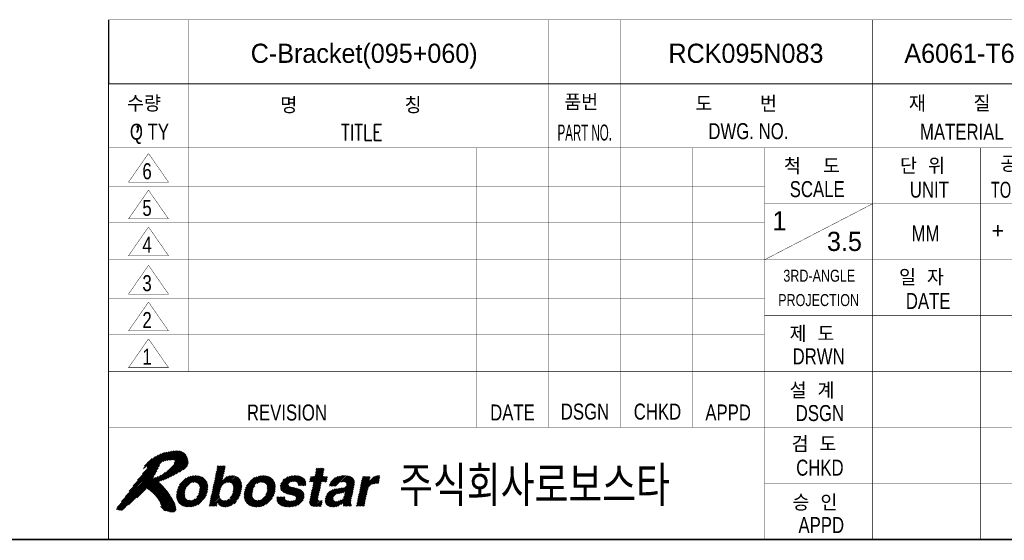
# Model space of a CAD drawing. Extents: x 1739 to 3085, y 884 to 1829.
# Tile 3 of 6: x 2416 to 2846, y 903 to 1131. Entities that reach past the tile are written whole.
import ezdxf
from ezdxf.enums import TextEntityAlignment as Align

# ---------------------------------------------------------------- set-up
doc = ezdxf.new("R2010")
doc.units = 0
doc.header["$LTSCALE"] = 7
doc.header["$MEASUREMENT"] = 0
doc.linetypes.add('CENTER', pattern=[2, 1.25, -0.25, 0.25, -0.25])
doc.layers.get('0').update_dxf_attribs({"linetype": 'CONTINUOUS'})
for name, color, linetype in [('1', 3, 'CENTER'), ('3', 4, 'CONTINUOUS'), ('TEXT', 4, 'CONTINUOUS')]:
    doc.layers.add(name, color=color, linetype=linetype)
doc.styles.add('GHS', font='romans.shx', dxfattribs={"bigfont": 'ghs.shx'})
doc.styles.add('HS', font='txt.shx', dxfattribs={"width": 0.8, "bigfont": 'hs.shx'})
doc.styles.add('ROMANS', font='ROMANS.shx', dxfattribs={"width": 0.8})
doc.styles.get("Standard").update_dxf_attribs({"font": 'Gulim.ttf'})

# ---------------------------------------------------------------- blocks, each defined once
blk = doc.blocks.new('*X1')
at = {"color": 0}
for p, q in [((13.28, 7.54), (14.53, 8.79)), ((13.33, 7.76), (14.58, 9.01)), ((13.38, 7.99), (14.6, 9.21)), ((13.42, 8.21), (14.42, 9.21)), ((13.47, 8.44), (14.24, 9.21)), ((13.52, 8.66), (14.07, 9.21)), ((13.57, 8.88), (13.89, 9.21)), ((13.62, 9.11), (13.71, 9.21)), ((25.14, 7.2), (26.85, 8.91)), ((25.31, 7.2), (26.97, 8.85)), ((25.49, 7.2), (26.92, 8.63)), ((25.82, 8.05), (26.67, 8.91)), ((25.86, 8.28), (26.5, 8.91)), ((25.91, 8.5), (26.32, 8.91)), ((25.96, 8.73), (26.14, 8.91)), ((8.49, 5.4), (11.07, 7.98)), ((8.51, 5.59), (10.91, 7.99)), ((8.53, 5.79), (10.72, 7.98)), ((8.55, 5.98), (10.52, 7.96)), ((8.62, 6.23), (10.31, 7.92)), ((8.7, 6.49), (10.04, 7.84)), ((8.88, 6.84), (9.71, 7.68)), ((10.39, 7.12), (11.23, 7.96)), ((10.6, 7.15), (11.38, 7.94)), ((10.78, 7.16), (11.51, 7.89)), ((10.93, 7.13), (11.64, 7.84)), ((11.06, 7.09), (11.77, 7.79)), ((11.17, 7.02), (11.87, 7.71)), ((11.26, 6.93), (11.96, 7.64)), ((11.33, 6.82), (12.06, 7.56)), ((11.37, 6.69), (12.14, 7.46)), ((12.85, 5.52), (15.32, 7.98)), ((12.9, 5.74), (15.11, 7.96)), ((12.95, 5.97), (14.85, 7.87)), ((13, 6.19), (14.24, 7.44)), ((13.04, 6.42), (14.29, 7.66)), ((13.09, 6.64), (14.34, 7.89)), ((13.14, 6.86), (14.39, 8.11)), ((13.19, 7.09), (14.44, 8.34)), ((13.23, 7.31), (14.48, 8.56)), ((14.54, 7.03), (15.5, 7.99)), ((14.81, 7.12), (15.66, 7.97)), ((15.01, 7.14), (15.81, 7.95)), ((15.16, 7.12), (15.94, 7.9)), ((15.29, 7.08), (16.06, 7.84)), ((15.4, 7.01), (16.18, 7.79)), ((15.49, 6.91), (16.27, 7.7)), ((15.55, 6.81), (16.36, 7.61)), ((15.59, 6.67), (16.44, 7.52)), ((15.62, 6.51), (16.5, 7.4)), ((16.95, 5.55), (19.39, 7.99)), ((16.97, 5.74), (19.21, 7.98)), ((16.98, 5.94), (19.01, 7.96)), ((17.04, 6.17), (18.81, 7.94)), ((17.13, 6.43), (18.55, 7.86)), ((17.25, 6.73), (18.26, 7.74)), ((18.58, 7), (19.55, 7.97)), ((18.88, 7.13), (19.71, 7.95)), ((19.09, 7.16), (19.86, 7.92)), ((19.26, 7.15), (19.98, 7.88)), ((19.41, 7.13), (20.11, 7.83)), ((19.53, 7.07), (20.24, 7.77)), ((19.64, 7), (20.33, 7.7)), ((19.72, 6.91), (20.43, 7.62)), ((19.79, 6.79), (20.53, 7.54)), ((19.82, 6.65), (20.6, 7.43)), ((21.47, 6.72), (22.69, 7.93)), ((21.49, 6.55), (22.9, 7.96)), ((21.51, 6.39), (23.09, 7.98)), ((21.52, 6.23), (23.28, 7.99)), ((21.54, 6.96), (22.42, 7.84)), ((21.59, 6.13), (23.45, 7.99)), ((21.79, 7.38), (22.01, 7.61)), ((22.87, 7.23), (23.62, 7.98)), ((23.07, 7.25), (23.77, 7.95)), ((23.24, 7.24), (23.92, 7.92)), ((23.4, 7.22), (24.05, 7.88)), ((23.53, 7.18), (24.17, 7.82)), ((23.63, 7.1), (24.29, 7.77)), ((23.68, 6.98), (24.38, 7.68)), ((23.7, 6.82), (24.48, 7.6)), ((23.82, 6.76), (24.55, 7.49)), ((25.17, 7.41), (25.66, 7.9)), ((25.22, 7.63), (25.49, 7.9)), ((25.27, 7.86), (25.31, 7.9)), ((25.39, 6.03), (27.25, 7.9)), ((25.44, 6.26), (27.08, 7.9)), ((25.48, 6.48), (26.9, 7.9)), ((25.53, 6.71), (26.78, 7.95)), ((25.58, 6.93), (26.83, 8.18)), ((25.63, 7.15), (26.88, 8.4)), ((26.73, 7.2), (27.37, 7.83)), ((26.9, 7.2), (27.32, 7.61)), ((27.08, 7.2), (27.27, 7.38)), ((27.61, 6.84), (28.66, 7.89)), ((27.64, 6.69), (28.89, 7.94)), ((27.74, 7.15), (28.37, 7.77)), ((27.81, 6.69), (29.1, 7.98)), ((27.99, 6.69), (29.29, 7.99)), ((28.17, 6.69), (29.47, 8)), ((28.34, 6.69), (29.64, 7.99)), ((28.84, 5.77), (30.64, 7.57)), ((29.02, 7.19), (29.81, 7.98)), ((29.05, 5.8), (30.7, 7.45)), ((29.22, 7.21), (29.95, 7.95)), ((29.38, 7.2), (30.1, 7.92)), ((29.53, 7.17), (30.23, 7.87)), ((29.65, 7.12), (30.35, 7.82)), ((29.73, 7.02), (30.46, 7.75)), ((29.76, 6.87), (30.56, 7.67)), ((31.21, 5.32), (33.89, 7.99)), ((31.26, 5.54), (33.71, 7.99)), ((31.31, 5.76), (33.51, 7.97)), ((31.36, 5.99), (33.25, 7.89)), ((31.4, 6.21), (32.6, 7.41)), ((31.45, 6.44), (32.65, 7.63)), ((31.5, 6.66), (32.69, 7.86)), ((31.55, 6.89), (32.56, 7.9)), ((31.59, 7.11), (32.38, 7.9)), ((31.64, 7.34), (32.2, 7.9)), ((31.69, 7.56), (32.03, 7.9)), ((31.74, 7.79), (31.85, 7.9)), ((32.98, 6.91), (33.92, 7.85)), ((33.22, 6.97), (33.87, 7.62)), ((33.42, 6.99), (33.83, 7.4)), ((8.52, 5.25), (9.68, 6.41)), ((9.99, 4.07), (12.42, 6.5)), ((10.17, 4.08), (12.4, 6.3)), ((11.05, 5.31), (12.42, 6.68)), ((11.26, 5.69), (12.4, 6.83)), ((11.34, 5.95), (12.37, 6.98)), ((11.38, 6.17), (12.34, 7.12)), ((11.4, 6.54), (12.21, 7.35)), ((11.4, 6.36), (12.28, 7.24)), ((12.76, 5.07), (13.99, 6.3)), ((12.8, 5.29), (14.14, 6.63)), ((14.27, 4.1), (16.65, 6.49)), ((14.41, 4.07), (16.63, 6.29)), ((15.19, 5.21), (16.67, 6.68)), ((15.46, 5.65), (16.65, 6.84)), ((15.55, 5.92), (16.63, 7)), ((15.6, 6.14), (16.61, 7.15)), ((15.62, 6.34), (16.55, 7.27)), ((16.94, 5.37), (18.28, 6.71)), ((16.97, 5.22), (18.1, 6.34)), ((18.31, 4.08), (20.87, 6.64)), ((18.47, 4.06), (20.85, 6.45)), ((18.66, 4.08), (20.84, 6.25)), ((19.67, 5.62), (20.84, 6.79)), ((19.77, 5.89), (20.82, 6.94)), ((19.82, 6.12), (20.79, 7.09)), ((19.84, 6.32), (20.73, 7.21)), ((19.85, 6.5), (20.67, 7.32)), ((21.69, 6.04), (22.49, 6.84)), ((21.78, 5.96), (22.55, 6.73)), ((21.87, 5.87), (22.64, 6.65)), ((22, 5.82), (22.78, 6.6)), ((22.13, 5.78), (22.91, 6.56)), ((22.26, 5.73), (23.05, 6.52)), ((22.39, 5.69), (23.19, 6.49)), ((22.53, 5.65), (23.34, 6.46)), ((22.68, 5.62), (23.48, 6.42)), ((22.82, 5.59), (23.62, 6.38)), ((22.97, 5.55), (23.75, 6.34)), ((23.1, 5.51), (23.88, 6.29)), ((23.23, 5.47), (24.01, 6.24)), ((23.35, 5.41), (24.12, 6.17)), ((23.99, 6.76), (24.6, 7.37)), ((24.17, 6.76), (24.65, 7.24)), ((24.35, 6.76), (24.66, 7.07)), ((24.52, 6.76), (24.66, 6.9)), ((25.15, 4.91), (26.4, 6.16)), ((25.2, 5.13), (26.45, 6.38)), ((25.24, 5.36), (26.49, 6.61)), ((25.29, 5.58), (26.54, 6.83)), ((25.34, 5.81), (26.59, 7.06)), ((27.07, 4.89), (28.55, 6.36)), ((27.09, 4.72), (28.75, 6.39)), ((27.09, 5.08), (28.33, 6.32)), ((27.12, 4.58), (28.96, 6.42)), ((27.15, 5.32), (28.09, 6.26)), ((27.18, 4.46), (29.17, 6.45)), ((28.42, 4.11), (30.63, 6.32)), ((28.61, 5.72), (29.37, 6.48)), ((29.27, 5.85), (30.75, 7.33)), ((29.38, 5.25), (30.67, 6.54)), ((29.5, 5.55), (30.72, 6.77)), ((29.55, 5.77), (30.75, 6.98)), ((29.56, 5.96), (30.76, 7.16)), ((31.16, 5.09), (32.45, 6.38)), ((33.6, 7), (33.78, 7.18)), ((8.55, 5.1), (9.59, 6.15)), ((8.58, 4.96), (9.54, 5.92)), ((8.64, 4.84), (9.52, 5.72)), ((8.7, 4.73), (9.52, 5.54)), ((8.77, 4.61), (9.54, 5.39)), ((8.84, 4.51), (9.58, 5.25)), ((8.94, 4.44), (9.65, 5.14)), ((9.04, 4.36), (9.73, 5.05)), ((9.14, 4.28), (9.84, 4.98)), ((9.26, 4.23), (9.97, 4.93)), ((9.67, 4.1), (10.5, 4.93)), ((9.83, 4.09), (10.82, 5.07)), ((10.37, 4.1), (12.38, 6.1)), ((10.58, 4.12), (12.32, 5.87)), ((10.84, 4.21), (12.23, 5.6)), ((11.15, 4.34), (12.09, 5.28)), ((12.57, 4.17), (13.86, 5.46)), ((12.61, 4.39), (13.85, 5.63)), ((12.66, 4.62), (13.87, 5.83)), ((12.71, 4.84), (13.91, 6.05)), ((12.73, 4.16), (13.89, 5.32)), ((12.91, 4.16), (13.94, 5.19)), ((13.09, 4.16), (14.01, 5.09)), ((13.67, 4.57), (14.1, 5)), ((13.73, 4.45), (14.21, 4.93)), ((14.13, 4.15), (15.04, 5.05)), ((14.58, 4.06), (16.6, 6.09)), ((14.78, 4.09), (16.54, 5.84)), ((14.99, 4.12), (16.46, 5.59)), ((15.25, 4.2), (16.31, 5.27)), ((17, 5.07), (18.02, 6.09)), ((17.03, 4.92), (17.98, 5.87)), ((17.09, 4.81), (17.96, 5.68)), ((17.16, 4.7), (17.96, 5.5)), ((17.23, 4.59), (17.99, 5.36)), ((17.31, 4.5), (18.04, 5.23)), ((17.41, 4.42), (18.11, 5.12)), ((17.51, 4.34), (18.2, 5.03)), ((17.61, 4.26), (18.31, 4.96)), ((17.74, 4.22), (18.45, 4.93)), ((18.15, 4.1), (18.99, 4.94)), ((18.86, 4.1), (20.82, 6.06)), ((19.08, 4.15), (20.74, 5.8)), ((19.34, 4.23), (20.65, 5.54)), ((19.7, 4.41), (20.46, 5.17)), ((21.04, 5.04), (21.35, 5.36)), ((21.04, 5.22), (21.18, 5.36)), ((21.05, 4.87), (21.53, 5.36)), ((21.1, 4.75), (21.71, 5.36)), ((21.15, 4.62), (21.88, 5.36)), ((21.22, 4.52), (22.05, 5.35)), ((21.31, 4.43), (22.05, 5.17)), ((21.4, 4.35), (22.09, 5.04)), ((21.52, 4.29), (22.18, 4.94)), ((22.54, 4.06), (24.39, 5.92)), ((22.72, 4.07), (24.43, 5.78)), ((22.91, 4.08), (24.45, 5.62)), ((23.13, 4.13), (24.47, 5.46)), ((23.37, 4.19), (24.45, 5.27)), ((23.41, 5.29), (24.21, 6.09)), ((23.44, 5.15), (24.3, 6.01)), ((23.65, 4.3), (24.34, 4.98)), ((25.12, 4.7), (26.35, 5.93)), ((25.13, 4.54), (26.3, 5.71)), ((25.18, 4.41), (26.25, 5.49)), ((25.25, 4.31), (26.21, 5.26)), ((25.35, 4.23), (26.17, 5.04)), ((27.25, 4.36), (28.09, 5.2)), ((27.3, 5.64), (27.76, 6.1)), ((27.34, 4.27), (28.09, 5.02)), ((28.21, 4.08), (29.08, 4.95)), ((28.67, 4.19), (30.58, 6.1)), ((29.04, 4.39), (30.53, 5.87)), ((29.31, 4.48), (30.48, 5.65)), ((29.31, 4.3), (30.43, 5.42)), ((29.35, 4.16), (30.39, 5.2)), ((29.53, 4.16), (30.34, 4.97)), ((30.97, 4.19), (32.22, 5.44)), ((31.02, 4.42), (32.27, 5.67)), ((31.07, 4.64), (32.32, 5.89)), ((31.12, 4.87), (32.37, 6.12)), ((31.12, 4.16), (32.18, 5.22)), ((31.29, 4.16), (32.13, 4.99)), ((9.39, 4.18), (10.12, 4.91)), ((9.52, 4.13), (10.29, 4.9)), ((13.26, 4.16), (13.6, 4.49)), ((13.44, 4.16), (13.55, 4.27)), ((13.81, 4.36), (14.35, 4.9)), ((13.9, 4.27), (14.51, 4.87)), ((14.01, 4.2), (14.71, 4.9)), ((15.69, 4.46), (16.01, 4.79)), ((17.87, 4.17), (18.6, 4.9)), ((17.99, 4.12), (18.79, 4.91)), ((21.64, 4.23), (22.29, 4.88)), ((21.76, 4.17), (22.43, 4.84)), ((21.91, 4.14), (22.58, 4.82)), ((22.05, 4.11), (22.75, 4.81)), ((22.2, 4.09), (22.94, 4.82)), ((22.37, 4.07), (23.19, 4.9)), ((25.49, 4.19), (26.22, 4.92)), ((25.62, 4.14), (26.35, 4.87)), ((25.79, 4.13), (26.52, 4.86)), ((25.95, 4.12), (26.7, 4.87)), ((26.13, 4.12), (26.7, 4.69)), ((26.31, 4.12), (26.65, 4.47)), ((26.49, 4.13), (26.6, 4.24)), ((27.44, 4.2), (28.15, 4.9)), ((27.57, 4.14), (28.24, 4.82)), ((27.7, 4.1), (28.37, 4.77)), ((27.85, 4.08), (28.55, 4.77)), ((28.02, 4.06), (28.77, 4.82)), ((29.7, 4.16), (30.3, 4.76)), ((29.88, 4.16), (30.28, 4.56)), ((30.06, 4.16), (30.31, 4.41)), ((30.23, 4.16), (30.39, 4.32)), ((31.47, 4.16), (32.08, 4.77)), ((31.65, 4.16), (32.03, 4.54)), ((31.82, 4.16), (31.98, 4.32))]:
    blk.add_line(p, q, dxfattribs=at)
blk = doc.blocks.new('*X2')
at = {"color": 0}
for p, q in [((6.85, 9.77), (8.18, 11.1)), ((7.1, 9.84), (8.37, 11.11)), ((7.32, 9.89), (8.55, 11.11)), ((7.53, 9.92), (8.72, 11.11)), ((7.73, 9.94), (8.87, 11.08)), ((2.13, 5.4), (7.75, 11.03)), ((2.6, 6.05), (7.53, 10.98)), ((3.09, 6.72), (7.3, 10.93)), ((3.62, 7.42), (7.08, 10.88)), ((4.25, 8.23), (6.86, 10.84)), ((4.36, 8.87), (5.87, 10.38)), ((4.5, 9.19), (5.44, 10.12)), ((4.79, 9.12), (6.22, 10.55)), ((4.83, 8.99), (6.55, 10.71)), ((5.05, 6.2), (9.58, 10.73)), ((5.15, 6.12), (9.65, 10.62)), ((6.53, 7.33), (9.72, 10.52)), ((6.55, 9.65), (7.97, 11.06)), ((6.82, 7.44), (9.78, 10.4)), ((7.12, 7.56), (9.84, 10.28)), ((7.43, 7.69), (9.88, 10.15)), ((7.76, 7.85), (9.92, 10.01)), ((7.92, 9.96), (9.01, 11.05)), ((8.1, 8.01), (9.95, 9.86)), ((8.11, 9.97), (9.15, 11.01)), ((8.22, 9.54), (9.49, 10.81)), ((8.25, 9.93), (9.26, 10.94)), ((8.29, 9.8), (9.37, 10.88)), ((1.02, 3.77), (6.2, 8.94)), ((1.09, 4.01), (6.36, 9.27)), ((1.64, 4.74), (6.53, 9.63)), ((8.47, 8.2), (9.95, 9.69)), ((8.87, 8.43), (9.95, 9.51)), ((9.32, 8.7), (9.89, 9.27)), ((1.16, 3.72), (6.04, 8.6)), ((1.3, 3.69), (5.87, 8.26)), ((1.45, 3.66), (5.66, 7.87)), ((1.62, 3.65), (5.61, 7.64)), ((2.49, 4.35), (5.89, 7.74)), ((4.73, 6.41), (6.2, 7.88)), ((4.84, 6.34), (6.57, 8.07)), ((4.94, 6.27), (7.07, 8.4)), ((3.53, 5.21), (4.72, 6.4)), ((5.25, 6.04), (6.34, 7.14)), ((5.34, 5.96), (6.44, 7.06)), ((5.44, 5.88), (6.53, 6.97)), ((5.54, 5.8), (6.62, 6.89)), ((5.62, 5.71), (6.71, 6.8)), ((5.71, 5.62), (6.79, 6.71)), ((5.8, 5.54), (6.88, 6.62)), ((5.89, 5.45), (6.96, 6.52)), ((5.97, 5.35), (7.05, 6.43)), ((6.04, 5.25), (7.13, 6.33)), ((6.12, 5.15), (7.2, 6.23)), ((6.2, 5.05), (7.28, 6.13)), ((6.27, 4.94), (7.36, 6.03)), ((6.33, 4.83), (7.44, 5.93)), ((6.4, 4.72), (7.51, 5.83)), ((6.46, 4.61), (7.58, 5.72)), ((6.51, 4.48), (7.65, 5.62)), ((6.56, 4.36), (7.72, 5.51)), ((6.57, 4.01), (7.86, 5.29)), ((6.61, 4.23), (7.79, 5.4)), ((6.65, 3.92), (7.92, 5.18)), ((6.74, 3.83), (7.99, 5.07)), ((6.83, 3.74), (8.05, 4.96)), ((6.49, 4.11), (6.54, 4.15)), ((6.92, 3.65), (8.12, 4.85)), ((7.05, 3.6), (8.18, 4.73)), ((7.2, 3.58), (8.24, 4.62)), ((7.34, 3.54), (8.3, 4.5)), ((7.48, 3.51), (8.35, 4.37)), ((7.62, 3.47), (8.37, 4.22)), ((7.77, 3.44), (8.4, 4.07)), ((7.93, 3.42), (8.43, 3.92)), ((8.13, 3.44), (8.44, 3.75))]:
    blk.add_line(p, q, dxfattribs=at)
blk = doc.blocks.new('LOGO-ROBOSTAR')
at = {"color": 230, "const_width": 0.00973}
for points in [[(9.53, 10.79), (9.13, 11.02), (8.68, 11.12), (8.21, 11.1), (7.73, 11.02), (7.27, 10.92), (6.83, 10.83), (6.33, 10.61), (5.82, 10.35), (5.33, 10.06), (4.89, 9.7), (4.53, 9.27), (4.31, 8.74), (4.38, 8.82), (4.46, 8.88), (4.54, 8.94), (4.62, 9), (4.7, 9.06), (4.78, 9.12), (4.81, 9.1), (4.83, 9.07), (4.83, 9.04), (4.83, 9), (4.83, 8.96), (4.83, 8.93), (4.15, 8.1), (3.49, 7.26), (2.85, 6.39), (2.22, 5.52), (1.58, 4.66), (0.93, 3.8), (1.07, 3.75), (1.2, 3.71), (1.35, 3.68), (1.49, 3.66), (1.64, 3.65), (1.79, 3.66), (2.27, 4.16), (2.78, 4.6), (3.3, 5.02), (3.81, 5.44), (4.29, 5.9), (4.73, 6.42), (5.14, 6.14), (5.53, 5.81), (5.89, 5.45), (6.2, 5.05), (6.46, 4.62), (6.63, 4.18), (6.61, 4.14), (6.58, 4.14), (6.55, 4.15), (6.52, 4.16), (6.48, 4.18), (6.44, 4.18), (6.51, 4.08), (6.59, 3.98), (6.68, 3.89), (6.78, 3.79), (6.87, 3.7), (6.97, 3.61), (7.21, 3.58), (7.45, 3.52), (7.69, 3.45), (7.93, 3.42), (8.16, 3.45), (8.39, 3.56), (8.43, 3.71), (8.44, 3.85), (8.42, 3.99), (8.39, 4.13), (8.36, 4.28), (8.34, 4.42), (8.07, 4.93), (7.77, 5.43), (7.44, 5.93), (7.08, 6.4), (6.68, 6.83), (6.25, 7.22), (6.85, 7.45), (7.44, 7.7), (8.01, 7.97), (8.58, 8.26), (9.13, 8.58), (9.67, 8.93), (9.87, 9.21), (9.96, 9.53), (9.95, 9.87), (9.87, 10.21), (9.72, 10.52)], [(8.2, 9.45), (7.81, 9.02), (7.39, 8.64), (6.95, 8.3), (6.48, 8.02), (6, 7.79), (5.5, 7.6), (5.7, 7.93), (5.88, 8.27), (6.04, 8.61), (6.21, 8.96), (6.37, 9.3), (6.54, 9.64), (6.8, 9.75), (7.06, 9.83), (7.34, 9.89), (7.62, 9.93), (7.91, 9.96), (8.2, 9.97), (8.28, 9.91), (8.3, 9.83), (8.28, 9.74), (8.25, 9.64), (8.22, 9.55)]]:
    blk.add_lwpolyline(points, close=True, dxfattribs=at)
at = {"color": 5, "const_width": 0.00973}
for points in [[(14.24, 7.41), (14.25, 7.41), (14.37, 7.54), (14.52, 7.67), (14.7, 7.79), (14.91, 7.9), (15.16, 7.97), (15.46, 8), (15.85, 7.94), (16.18, 7.78), (16.44, 7.52), (16.61, 7.15), (16.67, 6.66), (16.6, 6.07), (16.46, 5.57), (16.23, 5.09), (15.94, 4.68), (15.56, 4.36), (15.12, 4.14), (14.6, 4.06), (14.4, 4.08), (14.2, 4.12), (14.02, 4.19), (13.87, 4.3), (13.73, 4.44), (13.64, 4.63), (13.63, 4.63), (13.53, 4.16), (12.56, 4.16), (13.64, 9.21), (14.62, 9.21)], [(26.77, 7.9), (27.38, 7.9), (27.23, 7.2), (26.62, 7.2), (26.19, 5.17), (26.17, 5.07), (26.17, 4.99), (26.19, 4.93), (26.25, 4.89), (26.36, 4.87), (26.53, 4.86), (26.56, 4.86), (26.6, 4.87), (26.63, 4.87), (26.67, 4.87), (26.7, 4.87), (26.74, 4.88), (26.58, 4.13), (26.5, 4.13), (26.42, 4.13), (26.34, 4.12), (26.27, 4.12), (26.19, 4.12), (26.11, 4.12), (25.99, 4.12), (25.62, 4.14), (25.37, 4.22), (25.21, 4.34), (25.13, 4.5), (25.12, 4.7), (25.15, 4.93), (25.64, 7.2), (25.13, 7.2), (25.28, 7.9), (25.78, 7.9), (26, 8.91), (26.98, 8.91)], [(10.04, 4.06), (9.56, 4.11), (9.15, 4.27), (8.81, 4.54), (8.59, 4.92), (8.49, 5.42), (8.55, 6.03), (8.75, 6.64), (9.06, 7.14), (9.45, 7.52), (9.89, 7.79), (10.38, 7.94), (10.88, 8), (11.36, 7.94), (11.78, 7.79), (12.11, 7.52), (12.34, 7.14), (12.43, 6.64), (12.37, 6.03), (12.17, 5.42), (11.86, 4.92), (11.48, 4.54), (11.03, 4.27), (10.54, 4.11)], [(18.49, 4.06), (18.01, 4.11), (17.59, 4.27), (17.25, 4.54), (17.03, 4.92), (16.93, 5.42), (16.99, 6.03), (17.2, 6.64), (17.5, 7.14), (17.89, 7.52), (18.34, 7.79), (18.82, 7.94), (19.32, 8), (19.8, 7.94), (20.22, 7.79), (20.55, 7.52), (20.78, 7.14), (20.87, 6.64), (20.81, 6.03), (20.61, 5.42), (20.31, 4.92), (19.92, 4.54), (19.47, 4.27), (18.99, 4.11)], [(23.7, 6.76), (23.7, 6.88), (23.68, 6.99), (23.63, 7.1), (23.53, 7.18), (23.37, 7.23), (23.15, 7.25), (22.91, 7.24), (22.74, 7.19), (22.62, 7.13), (22.54, 7.05), (22.49, 6.97), (22.46, 6.89), (22.59, 6.66), (23, 6.53), (23.53, 6.41), (24.06, 6.23), (24.42, 5.9), (24.48, 5.35), (24.3, 4.87), (24.01, 4.53), (23.65, 4.3), (23.27, 4.15), (22.89, 4.08), (22.57, 4.06), (22.15, 4.09), (21.75, 4.18), (21.42, 4.33), (21.17, 4.58), (21.03, 4.91), (21.04, 5.36), (22.05, 5.36), (22.04, 5.2), (22.07, 5.07), (22.15, 4.96), (22.28, 4.88), (22.48, 4.83), (22.75, 4.81), (22.98, 4.83), (23.15, 4.88), (23.29, 4.95), (23.38, 5.03), (23.43, 5.12), (23.46, 5.19), (23.34, 5.43), (22.94, 5.56), (22.4, 5.68), (21.88, 5.86), (21.53, 6.19), (21.47, 6.75), (21.56, 7.03), (21.73, 7.31), (21.97, 7.58), (22.3, 7.79), (22.72, 7.94), (23.25, 8), (23.62, 7.98), (23.97, 7.91), (24.29, 7.77), (24.53, 7.55), (24.66, 7.22), (24.66, 6.76)], [(30.32, 4.89), (30.29, 4.7), (30.28, 4.55), (30.29, 4.45), (30.32, 4.38), (30.36, 4.34), (30.42, 4.31), (30.38, 4.16), (29.32, 4.16), (29.32, 4.24), (29.31, 4.31), (29.31, 4.37), (29.31, 4.43), (29.32, 4.51), (29.33, 4.6), (29.18, 4.48), (29.01, 4.36), (28.81, 4.25), (28.58, 4.15), (28.31, 4.09), (28, 4.06), (27.73, 4.09), (27.48, 4.17), (27.28, 4.32), (27.13, 4.53), (27.07, 4.8), (27.1, 5.15), (27.2, 5.49), (27.37, 5.77), (27.58, 5.99), (27.84, 6.16), (28.13, 6.28), (28.44, 6.35), (29.35, 6.48), (29.43, 6.49), (29.52, 6.52), (29.6, 6.56), (29.67, 6.61), (29.72, 6.68), (29.76, 6.77), (29.77, 6.95), (29.71, 7.07), (29.61, 7.15), (29.48, 7.19), (29.34, 7.21), (29.21, 7.21), (28.99, 7.19), (28.82, 7.12), (28.69, 7.03), (28.6, 6.92), (28.54, 6.8), (28.49, 6.69), (27.54, 6.69), (27.76, 7.18), (28.04, 7.54), (28.36, 7.77), (28.73, 7.91), (29.11, 7.98), (29.49, 8), (29.78, 7.98), (30.1, 7.92), (30.39, 7.8), (30.63, 7.6), (30.76, 7.31), (30.75, 6.91)], [(31.76, 7.9), (32.7, 7.9), (32.57, 7.25), (32.58, 7.25), (32.72, 7.44), (32.88, 7.61), (33.05, 7.77), (33.25, 7.89), (33.49, 7.97), (33.76, 8), (33.8, 8), (33.83, 7.99), (33.86, 7.99), (33.89, 7.99), (33.92, 7.99), (33.95, 7.98), (33.74, 6.99), (33.7, 6.99), (33.65, 6.99), (33.6, 7), (33.55, 7), (33.51, 7), (33.46, 7), (33.12, 6.96), (32.86, 6.86), (32.66, 6.71), (32.52, 6.52), (32.42, 6.32), (32.36, 6.11), (31.95, 4.16), (30.97, 4.16)], [(10.7, 7.17), (10.36, 7.12), (10.09, 6.98), (9.89, 6.78), (9.73, 6.54), (9.63, 6.28), (9.56, 6.03), (9.52, 5.78), (9.52, 5.52), (9.57, 5.28), (9.69, 5.08), (9.9, 4.94), (10.22, 4.89), (10.56, 4.94), (10.83, 5.08), (11.04, 5.28), (11.19, 5.52), (11.29, 5.78), (11.36, 6.03), (11.4, 6.28), (11.4, 6.54), (11.35, 6.78), (11.23, 6.98), (11.02, 7.12)], [(14.98, 7.15), (14.68, 7.1), (14.43, 6.97), (14.23, 6.77), (14.08, 6.52), (13.96, 6.24), (13.88, 5.95), (13.85, 5.67), (13.86, 5.42), (13.93, 5.2), (14.06, 5.03), (14.25, 4.91), (14.53, 4.87), (14.82, 4.92), (15.06, 5.07), (15.25, 5.27), (15.4, 5.51), (15.51, 5.76), (15.58, 6), (15.62, 6.29), (15.62, 6.56), (15.56, 6.8), (15.44, 6.98), (15.25, 7.1)], [(19.15, 7.17), (18.8, 7.12), (18.54, 6.98), (18.33, 6.78), (18.18, 6.54), (18.07, 6.28), (18, 6.03), (17.97, 5.78), (17.96, 5.52), (18.01, 5.28), (18.13, 5.08), (18.34, 4.94), (18.66, 4.89), (19, 4.94), (19.27, 5.08), (19.48, 5.28), (19.63, 5.52), (19.74, 5.78), (19.8, 6.03), (19.84, 6.28), (19.85, 6.54), (19.8, 6.78), (19.68, 6.98), (19.46, 7.12)], [(29.59, 5.98), (29.53, 5.94), (29.45, 5.91), (29.35, 5.87), (29.23, 5.84), (29.07, 5.81), (28.88, 5.78), (28.7, 5.74), (28.53, 5.69), (28.38, 5.62), (28.25, 5.53), (28.15, 5.39), (28.09, 5.21), (28.08, 5.06), (28.11, 4.94), (28.17, 4.86), (28.26, 4.8), (28.36, 4.77), (28.45, 4.76), (28.68, 4.79), (28.89, 4.85), (29.1, 4.96), (29.27, 5.11), (29.41, 5.29), (29.49, 5.5)]]:
    blk.add_lwpolyline(points, close=True, dxfattribs=at)
at = {"color": 230, "linetype": 'Continuous'}
blk.add_blockref('*X2', (0, 0), dxfattribs=at)
at = {"color": 5, "linetype": 'Continuous'}
blk.add_blockref('*X1', (0, 0), dxfattribs=at)
at = {"style": 'GHS', "width": 0.8}
blk.add_text('주식회사로보스타', height=5, dxfattribs=at).set_placement((36.32, 4.19))
blk = doc.blocks.new('A3-DJ')
for points, const_width in [([(230, 67), (410, 67)], 0.1), ([(230, 67), (230, 10)], 0.1), ([(30, 10), (410, 10)], 0.2)]:
    blk.add_lwpolyline(points, dxfattribs=dict(const_width=const_width))
at = {"layer": '3'}
blk.add_line((230, 75), (230, 67), dxfattribs=at)
at = {"layer": '3', "const_width": 0.05}
for points in [[(230, 75), (410, 75)], [(240, 75), (240, 31)], [(285, 75), (285, 24)], [(294, 75), (294, 24)], [(325.5, 75), (325.5, 10)], [(230, 59), (410, 59)], [(235, 58.3), (232.5, 54.7)], [(237.5, 54.7), (235, 58.3)], [(276, 59), (276, 24)], [(303, 59), (303, 24)], [(312, 59), (312, 10)], [(339, 59), (339, 10)], [(230, 54.2), (312, 54.2)], [(232.5, 54.7), (237.5, 54.7)], [(235, 53.7), (232.5, 50.1)], [(237.5, 50.1), (235, 53.7)], [(312, 52), (410, 52)], [(325.5, 52), (312, 45)], [(230, 49.6), (312, 49.6)], [(232.5, 50.1), (237.5, 50.1)], [(235, 49.1), (232.5, 45.5)], [(237.5, 45.5), (235, 49.1)], [(230, 45), (410, 45)], [(232.5, 45.5), (237.5, 45.5)], [(235, 44.3), (232.5, 40.7)], [(237.5, 40.7), (235, 44.3)], [(232.5, 40.7), (237.5, 40.7)], [(230, 40.2), (312, 40.2)], [(235, 39.7), (232.5, 36.1)], [(237.5, 36.1), (235, 39.7)], [(312, 38), (352.5, 38)], [(232.5, 36.1), (237.5, 36.1)], [(230, 35.6), (312, 35.6)], [(235, 35.1), (232.5, 31.5)], [(237.5, 31.5), (235, 35.1)], [(230, 31), (410, 31)], [(232.5, 31.5), (237.5, 31.5)], [(230, 24), (352.5, 24)], [(312, 17), (410, 17)]]:
    blk.add_lwpolyline(points, dxfattribs=at)
blk.add_blockref('LOGO-ROBOSTAR', (230, 10))
at = {"style": 'GHS'}
for s, p in [('수량', (232.32, 63.51)), ('명         칭', (251.47, 63.3)), ('품번', (286.96, 63.68)), ('도    번', (303.35, 63.48)), ('재    질', (330.03, 63.52)), ('척  도', (314.43, 55.68)), ('단 위', (328.93, 55.71)), ('공  차', (341.48, 55.96)), ('일 자', (328.8, 41.77)), ('제 도', (315.12, 34.7)), ('설 계', (315.12, 27.63)), ('검 도', (315.37, 20.92)), ('승 인', (315.49, 13.6))]:
    blk.add_text(s, height=2, dxfattribs=at).set_placement(p)
at = {"layer": '1', "color": 2, "linetype": 'Continuous', "style": 'ROMANS'}
blk.add_text(',', height=2, dxfattribs=at).set_placement((233.63, 62.23), align=Align.MIDDLE)
at = {"layer": '3'}
for s, height, width, p in [('Q TY', 2, 0.8, (235.12, 60.75)), ('PART NO.', 2, 0.55, (289.52, 60.91)), ('DWG. NO.', 2, 0.8, (309.97, 61.08)), ('MATERIAL', 2, 0.8, (336.65, 61)), ('6', 2, 0.8, (234.82, 56.07)), ('SCALE', 2, 0.8, (318.57, 53.83)), ('UNIT', 2, 0.8, (332.59, 53.75)), ('TOLERANCE', 2, 0.7, (345.87, 53.75)), ('5', 2, 0.8, (234.82, 51.47)), ('MM', 2, 0.8, (332.11, 48.28)), ('4', 2, 0.8, (234.82, 46.87)), ('3', 2, 0.8, (234.82, 42.07)), ('3RD-ANGLE', 1.5, 0.8, (318.83, 43)), ('PROJECTION', 1.5, 0.8, (318.75, 39.95)), ('DATE', 2, 0.8, (332.44, 39.84)), ('2', 2, 0.8, (234.82, 37.47)), ('1', 2, 0.8, (234.82, 32.87)), ('DRWN', 2, 0.8, (318.75, 32.91)), ('REVISION', 2, 0.8, (252.3, 25.89)), ('DATE', 2, 0.8, (280.49, 25.89)), ('DSGN', 2, 0.8, (289.55, 26)), ('CHKD', 2, 0.8, (298.61, 26)), ('APPD', 2, 0.8, (307.44, 25.89)), ('DSGN', 2, 0.8, (318.91, 25.82)), ('CHKD', 2, 0.8, (318.91, 18.99)), ('APPD', 2, 0.8, (319.08, 11.81))]:
    blk.add_text(s, height=height, dxfattribs=dict(at, width=width)).set_placement(p, align=Align.MIDDLE)
at = {"layer": '3', "style": 'HS', "width": 0.8}
blk.add_text('TITLE', height=2, dxfattribs=at).set_placement((261.67, 60.91), align=Align.MIDDLE)
at = {"layer": '3'}
blk.add_text('+', height=2, dxfattribs=at).set_placement((341.14, 48.65), align=Align.MIDDLE)

msp = doc.modelspace()

# ---------------------------------------------------------------- block references
at = {"xscale": 3.5, "yscale": 3.5, "zscale": 3.5}
msp.add_blockref('A3-DJ', (1649.39105, 868.4698), dxfattribs=at)

# ---------------------------------------------------------------- texts
at = {"layer": 'TEXT'}
for s, p in [('C-Bracket(095+060)', (2516.61642, 1112.14433)), ('RCK095N083', (2699.32181, 1112.14433)), ('A6061-T6', (2802.51661, 1112.14433)), ('1', (2744.8095, 1038.80997)), ('3.5', (2768.6741, 1029.79934))]:
    msp.add_text(s, height=8.4, dxfattribs=at).set_placement(p)

doc.saveas('drawing.dxf')
